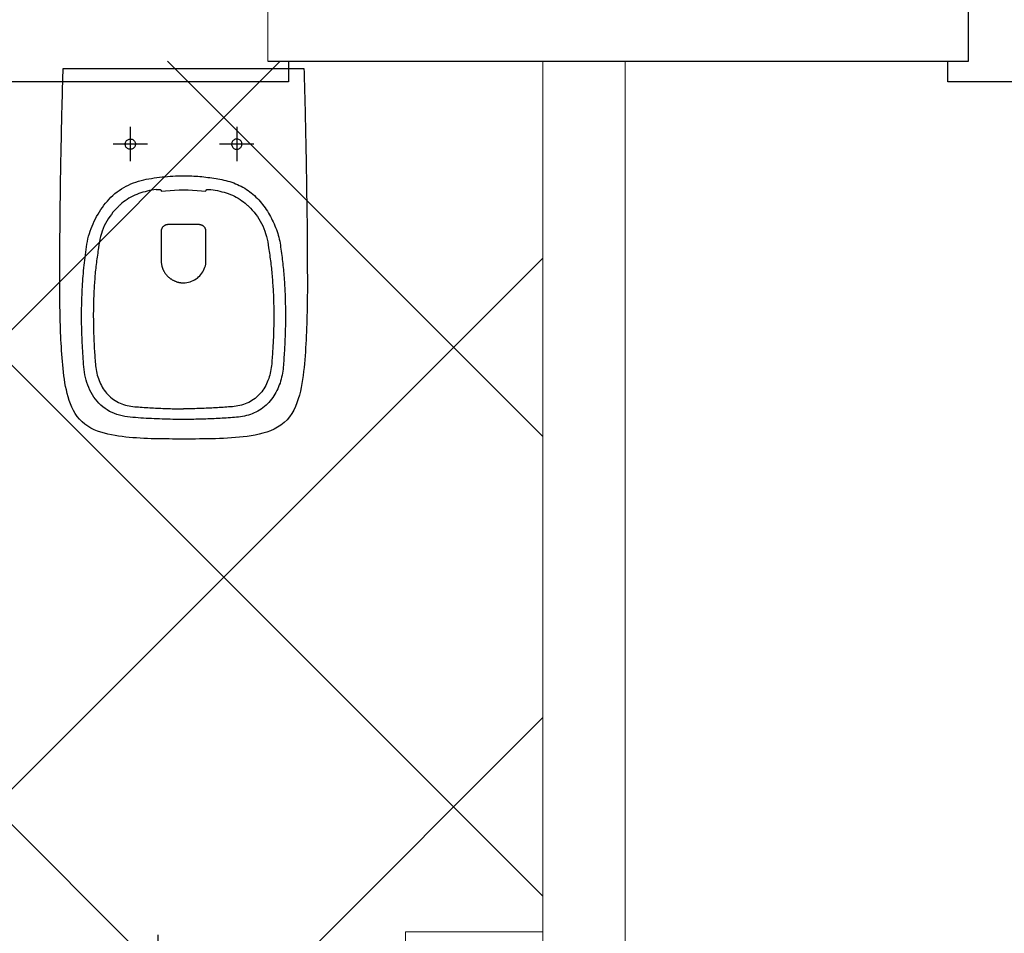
# Model space of a CAD drawing. Header units: millimetres. Extents: x -604189 to 881711, y -381903 to -7297.
# Tile 101 of 256: x -567938 to -566505, y -194427 to -193097. Entities that reach past the tile are written whole.
import ezdxf

# ---------------------------------------------------------------- set-up
doc = ezdxf.new("R2010")
doc.units = ezdxf.units.MM
doc.header["$LTSCALE"] = 100
doc.linetypes.add('ACAD_ISO04W100', pattern=[30.5, 24, -3, 0.5, -3])
doc.layers.get('Defpoints').update_dxf_attribs({"color": 30})
doc.layers.add('3', color=3, linetype='Continuous')
doc.layers.add('OPIS', color=7, linetype='Continuous')
for name, color, linetype, lineweight in [('drzwi', 72, 'Continuous', 20), ('Konstrukcja - Ściany zew_Nr_Pióra__1', 155, 'Continuous', 35), ('osie', 24, 'ACAD_ISO04W100', 5), ('strop osie', 80, 'ACAD_ISO04W100', 5)]:
    doc.layers.add(name, color=color, linetype=linetype, lineweight=lineweight)
doc.styles.get("Standard").update_dxf_attribs({"font": 'romans.shx', "width": 0.5})
doc.dimstyles.new('1 50', dxfattribs={"dimtxt": 150, "dimasz": 80, "dimexe": 1, "dimexo": 1, "dimgap": 20, "dimtad": 1, "dimdec": 0, "dimlfac": 0.1, "dimtxsty": 'Standard', "dimblk": 'ARCHTICK', "dimcen": 200, "dimclrd": 2, "dimadec": 1, "dimazin": 0, "dimtfac": 1, "dimtdec": 0, "dimtmove": 0, "dimatfit": 3, "dimldrblk": 'ARCHTICK', "dimfxl": 120, "dimfxlon": 1, "dimtfill": 1, "dimarcsym": 0})
pattern_1 = [(45, (-296350.26, 111503), (-334.51454, 334.51454), []), (135, (-296350.26, 111503), (-334.51454, -334.51454), [])]

# ---------------------------------------------------------------- blocks, each defined once
blk = doc.blocks.new('dd02')
at = {"linetype": 'ByBlock'}
blk.add_lwpolyline([(3, 0), (90, 0)], dxfattribs=at)
at = {"color": 8, "linetype": 'ByBlock', "lineweight": 0}
blk.add_arc((0, 0), 90, 270, 0, dxfattribs=at)
blk = doc.blocks.new('def01')
at = {"layer": 'Defpoints', "linetype": 'Continuous'}
blk.add_lwpolyline([(2.5, 0), (-2.5, 0)], dxfattribs=at)
blk = doc.blocks.new('def02')
at = {"layer": 'Defpoints', "rotation": 90}
blk.add_blockref('def01', (0, 0), dxfattribs=at)
at = {"layer": 'Defpoints'}
blk.add_blockref('def01', (0, 0), dxfattribs=at)
blk = doc.blocks.new('dalu01')
at = {"ltscale": 3}
blk.add_lwpolyline([(3, 0), (3, -10), (-3, -10), (-3, 0)], dxfattribs=at)
blk = doc.blocks.new('d_90alu')
blk.add_blockref('dalu01', (-3, 0))
at = {"linetype": 'ByBlock'}
blk.add_blockref('dd02', (0, -10), dxfattribs=at)
at = {"xscale": -1, "rotation": 180}
blk.add_blockref('dalu01', (-3, -110), dxfattribs=at)
at = {"layer": 'Defpoints'}
blk.add_blockref('def02', (-3, -55), dxfattribs=at)
blk = doc.blocks.new('_ArchTick')
at = {"layer": 'strop osie', "color": 0, "const_width": 0.15}
blk.add_lwpolyline([(-0.5, -0.5), (0.5, 0.5)], dxfattribs=at)
blk = doc.blocks.new('*D3204')
at = {"layer": 'Defpoints', "color": 0, "linetype": 'ByBlock', "lineweight": 5, "transparency": 16777216}
for p in [(-567176.8, -191415.8), (-569376.8, -193157.4), (-567176.8, -193157.4)]:
    blk.add_point(p, dxfattribs=at)
at = {"layer": 'OPIS', "color": 0, "linetype": 'Continuous', "lineweight": -2, "transparency": 16777216}
for p, q in [((-569376.8, -191475.8), (-569376.8, -191414.8)), ((-567176.8, -191475.8), (-567176.8, -191414.8))]:
    blk.add_line(p, q, dxfattribs=at)
at = {"layer": 'OPIS', "color": 2, "lineweight": -2, "transparency": 16777216}
blk.add_line((-569376.8, -191415.8), (-567176.8, -191415.8), dxfattribs=at)
at = {"layer": 'OPIS', "color": 2, "linetype": 'ByBlock', "lineweight": -2, "transparency": 16777216, "xscale": 80, "yscale": 80, "zscale": 80, "rotation": 180}
blk.add_blockref('_ArchTick', (-569376.8, -191415.8), dxfattribs=at)
at = {"layer": 'OPIS', "color": 2, "linetype": 'ByBlock', "lineweight": -2, "transparency": 16777216, "xscale": 80, "yscale": 80, "zscale": 80}
blk.add_blockref('_ArchTick', (-567176.8, -191415.8), dxfattribs=at)
at = {"layer": 'OPIS', "color": 0, "linetype": 'ByBlock', "lineweight": 9, "transparency": 16777216, "insert": (-568276.8, -191320.8), "char_height": 150, "attachment_point": 5, "bg_fill": 3, "box_fill_scale": 1.1, "bg_fill_color": 256, "bg_fill_true_color": 13158600, "bg_fill_transparency": 0}
blk.add_mtext('220', dxfattribs=at)
blk = doc.blocks.new('*D3205')
at = {"layer": 'Defpoints', "color": 0, "linetype": 'ByBlock', "lineweight": 5, "transparency": 16777216}
for p in [(-567056.8, -191415.8), (-567176.8, -193157.4), (-567056.8, -193157.4)]:
    blk.add_point(p, dxfattribs=at)
at = {"layer": 'OPIS', "color": 2, "lineweight": -2, "transparency": 16777216}
for p, q in [((-567116.8, -191415.8), (-567085, -191309.8)), ((-567085, -191309.8), (-566934.3, -191309.8)), ((-567176.8, -191415.8), (-567056.8, -191415.8))]:
    blk.add_line(p, q, dxfattribs=at)
at = {"layer": 'OPIS', "color": 0, "linetype": 'Continuous', "lineweight": -2, "transparency": 16777216}
for p, q in [((-567176.8, -191475.8), (-567176.8, -191414.8)), ((-567056.8, -191475.8), (-567056.8, -191414.8))]:
    blk.add_line(p, q, dxfattribs=at)
at = {"layer": 'OPIS', "color": 2, "linetype": 'ByBlock', "lineweight": -2, "transparency": 16777216, "xscale": 80, "yscale": 80, "zscale": 80, "rotation": 180}
blk.add_blockref('_ArchTick', (-567176.8, -191415.8), dxfattribs=at)
at = {"layer": 'OPIS', "color": 2, "linetype": 'ByBlock', "lineweight": -2, "transparency": 16777216, "xscale": 80, "yscale": 80, "zscale": 80}
blk.add_blockref('_ArchTick', (-567056.8, -191415.8), dxfattribs=at)
at = {"layer": 'OPIS', "color": 0, "linetype": 'ByBlock', "lineweight": 9, "transparency": 16777216, "insert": (-567009.7, -191214.8), "char_height": 150, "attachment_point": 5, "bg_fill": 3, "box_fill_scale": 1.1, "bg_fill_color": 256, "bg_fill_true_color": 13158600, "bg_fill_transparency": 0}
blk.add_mtext('12', dxfattribs=at)
blk = doc.blocks.new('*D3206')
at = {"layer": 'Defpoints', "color": 0, "linetype": 'ByBlock', "lineweight": 5, "transparency": 16777216}
for p in [(-563856.8, -191415.8), (-567056.8, -193157.4), (-563856.8, -193157.4)]:
    blk.add_point(p, dxfattribs=at)
at = {"layer": 'OPIS', "color": 0, "linetype": 'Continuous', "lineweight": -2, "transparency": 16777216}
for p, q in [((-567056.8, -191475.8), (-567056.8, -191414.8)), ((-563856.8, -191475.8), (-563856.8, -191414.8))]:
    blk.add_line(p, q, dxfattribs=at)
at = {"layer": 'OPIS', "color": 2, "lineweight": -2, "transparency": 16777216}
blk.add_line((-567056.8, -191415.8), (-563856.8, -191415.8), dxfattribs=at)
at = {"layer": 'OPIS', "color": 2, "linetype": 'ByBlock', "lineweight": -2, "transparency": 16777216, "xscale": 80, "yscale": 80, "zscale": 80, "rotation": 180}
blk.add_blockref('_ArchTick', (-567056.8, -191415.8), dxfattribs=at)
at = {"layer": 'OPIS', "color": 2, "linetype": 'ByBlock', "lineweight": -2, "transparency": 16777216, "xscale": 80, "yscale": 80, "zscale": 80}
blk.add_blockref('_ArchTick', (-563856.8, -191415.8), dxfattribs=at)
at = {"layer": 'OPIS', "color": 0, "linetype": 'ByBlock', "lineweight": 9, "transparency": 16777216, "insert": (-565456.8, -191320.8), "char_height": 150, "attachment_point": 5, "bg_fill": 3, "box_fill_scale": 1.1, "bg_fill_color": 256, "bg_fill_true_color": 13158600, "bg_fill_transparency": 0}
blk.add_mtext('320', dxfattribs=at)

msp = doc.modelspace()

# ---------------------------------------------------------------- hatches: boundary and pattern name
at = {"layer": 'OPIS', "linetype": 'ByBlock', "lineweight": 9}
h = msp.add_hatch(dxfattribs=at)
h.set_pattern_fill('ANSI37', color=0, scale=149)
h.set_pattern_definition(pattern_1)
edge = h.paths.add_edge_path()
edge.add_line((-551636.8, -193157.4), (-552906.8, -193157.4))
edge.add_line((-552906.8, -193157.4), (-552906.8, -193187.4))
edge.add_line((-552906.8, -193187.4), (-554281.5, -193187.4))
edge.add_line((-554281.5, -193187.4), (-554281.5, -193407.4))
edge.add_line((-554281.5, -193407.4), (-554641.5, -193407.4))
edge.add_line((-554641.5, -193407.4), (-554891.8, -193407.4))
edge.add_line((-554891.8, -193407.4), (-555251.8, -193407.4))
edge.add_line((-555251.8, -193407.4), (-555252.2, -193157.4))
edge.add_line((-555252.2, -193157.4), (-555156.8, -193407.4))
edge.add_line((-555156.8, -193407.4), (-555156.8, -196074.4))
edge.add_line((-555156.8, -196074.4), (-555036.8, -196074.4))
edge.add_line((-555036.8, -196074.4), (-555036.8, -196674.4))
edge.add_line((-555036.8, -196674.4), (-555036.8, -197274.4))
edge.add_line((-555036.8, -197274.4), (-555636.8, -197274.4))
edge.add_line((-555636.8, -197274.4), (-555636.8, -198296.5))
edge.add_line((-555636.8, -198296.5), (-555036.8, -198294.9))
edge.add_line((-555036.8, -198294.9), (-555036.8, -198287.4))
edge.add_line((-555036.8, -198287.4), (-554936.8, -198287.4))
edge.add_line((-554936.8, -198287.4), (-554936.8, -198294.6))
edge.add_line((-554936.8, -198294.6), (-554486.8, -198293.3))
edge.add_line((-554486.8, -198293.3), (-554486.8, -198292.4))
edge.add_line((-554486.8, -198292.4), (-554486.8, -197276.6))
edge.add_arc((-554486.8, -196933.6), 342.9, 180, 270, ccw=False)
edge.add_arc((-554486.8, -196933.6), 342.9, 0, 180, ccw=False)
edge.add_arc((-554486.8, -196933.6), 342.9, -90, 0, ccw=False)
edge.add_line((-554486.8, -197276.6), (-554486.8, -197508))
edge.add_arc((-554936.8, -198287.4), 900, 0, 60, ccw=False)
edge.add_line((-554036.8, -198287.4), (-553936.8, -198287.4))
edge.add_line((-553936.8, -198287.4), (-553936.8, -198291.8))
edge.add_line((-553936.8, -198291.8), (-551636.8, -198285.4))
edge.add_line((-551636.8, -198285.4), (-551636.8, -193157.4))
edge = h.paths.add_edge_path(flags=17)
edge.add_arc((-555292.8, -194555.6), 64, 0, 360)
edge = h.paths.add_edge_path(flags=17)
edge.add_arc((-555292.8, -194795.6), 64, 0, 360)
edge = h.paths.add_edge_path(flags=17)
edge.add_arc((-555532.8, -194555.6), 64, 0, 360)
edge = h.paths.add_edge_path(flags=17)
edge.add_arc((-555532.8, -194795.6), 64, 0, 360)
edge = h.paths.add_edge_path(flags=16)
edge.add_arc((-555445.6, -195632.9), 122.2, 0, 360)
edge = h.paths.add_edge_path(flags=17)
edge.add_arc((-555445, -195755.2), 131.8, -179.707, 0.293, ccw=False)
edge.add_line((-555576.8, -195755.8), (-555577.4, -195633.6))
edge.add_arc((-555445.6, -195632.9), 131.8, 0.293, 180.293, ccw=False)
edge.add_line((-555313.7, -195632.2), (-555313.1, -195754.5))
edge = h.paths.add_edge_path(flags=16)
edge.add_line((-555354.6, -195832.7), (-555410.5, -195781.1))
edge.add_arc((-555444.2, -195895.3), 119, 73.5483, 77.2527)
edge.add_line((-555418, -195779.2), (-555400.5, -195791.1))
edge.add_arc((-555397.9, -195789.1), 3.2, 66.437, 217.7638, ccw=False)
edge.add_arc((-555444.2, -195895.3), 119, 62.8362, 66.437, ccw=False)
edge.add_line((-555389.9, -195789.4), (-555332.2, -195793.3))
edge.add_arc((-555445, -195755.2), 119, 319.3761, 341.3001, ccw=False)
edge = h.paths.add_edge_path(flags=0)
edge.add_arc((-555445.2, -195715.3), 16, 0, 360)
edge = h.paths.add_edge_path(flags=16)
edge.add_line((-555494.8, -195789.6), (-555556.5, -195794.4))
edge.add_arc((-555553.5, -195795.6), 3.2, 158.7889, 200.417)
edge.add_arc((-555445, -195755.2), 119, 200.417, 219.8364)
edge.add_arc((-555533.9, -195829.4), 3.2, 219.8364, 346.9927)
edge.add_line((-555530.8, -195830.1), (-555488.5, -195790.3))
edge.add_arc((-555491.6, -195789.6), 3.2, 346.9927, 539.5529)
edge = h.paths.add_edge_path(flags=16)
edge.add_arc((-555445, -195755.2), 119, 258.764, 281.822, ccw=False)
edge.add_line((-555468.1, -195871.9), (-555480.2, -195865.1))
edge.add_arc((-555483.3, -195864.5), 3.2, 250.669, 348.8814, ccw=False)
edge.add_arc((-555445, -195755.2), 119, 229.6431, 250.669, ccw=False)
edge.add_line((-555522, -195845.9), (-555468.7, -195779.6))
edge.add_arc((-555459.2, -195767.6), 15.4, -52.9828, 231.7166, ccw=False)
edge.add_arc((-555446.7, -195779.5), 3.2, 91.2428, 186.0743, ccw=False)
edge.add_arc((-555444.2, -195895.3), 119, 88.1124, 91.2428, ccw=False)
edge.add_line((-555440.3, -195776.3), (-555420.6, -195871.7))
h.paths.add_polyline_path([(-554267.2, -198154), (-554267.2, -197814.3), (-554714.9, -197814.3), (-554714.9, -198154)], flags=17)
h.paths.add_polyline_path([(-553792.6, -195548.1), (-553277.5, -195548.1), (-553277.5, -195448.8), (-553792.6, -195448.8)], flags=16)
h.paths.add_polyline_path([(-553792.6, -195438.1), (-553058.9, -195438.1), (-553058.9, -195338.8), (-553792.6, -195338.8)], flags=16)
h.paths.add_polyline_path([(-554194.6, -195555.6), (-553808.2, -195555.6), (-553808.2, -195440.2), (-554194.6, -195440.2)], flags=16)
h.paths.add_polyline_path([(-554154, -195443.9), (-553947.3, -195443.9), (-553947.3, -195345.8), (-554154, -195345.8)], flags=16)
h.paths.add_polyline_path([(-554256.5, -198154), (-554256.5, -197814.3), (-554704.3, -197814.3), (-554704.3, -198154)], flags=17)
h.paths.add_polyline_path([(-569496.8, -196631.6), (-571696.8, -196631.6), (-571696.8, -198287.4), (-569496.8, -198287.4)])
h.paths.add_polyline_path([(-567176.8, -196631.6), (-569376.8, -196631.6), (-569376.8, -198287.4), (-567176.8, -198287.4)])
h.paths.add_polyline_path([(-569376.8, -196535.6), (-567176.8, -196535.6), (-567176.8, -193157.4), (-569376.8, -193157.4)])
edge = h.paths.add_edge_path()
edge.add_arc((-571534.5, -195440.2), 50, 180, 270.0022)
edge.add_line((-571534.5, -195490.2), (-571329.5, -195490.2))
edge.add_arc((-571329.5, -195440.2), 50, 270.0009, 360)
edge.add_line((-571279.5, -195440.2), (-571279.5, -194996.2))
edge.add_arc((-571329.5, -194996.2), 50, 0, 90.0004)
edge.add_line((-571329.5, -194946.2), (-571534.5, -194946.2))
edge.add_arc((-571534.5, -194996.2), 50, 90.0009, 180)
edge.add_line((-571584.5, -194996.2), (-571584.5, -195440.2))
h.paths.add_polyline_path([(-571696.8, -196535.6), (-569496.8, -196535.6), (-569496.8, -193157.4), (-571696.8, -193157.4)])
edge = h.paths.add_edge_path()
edge.add_arc((-571945.7, -193388.7), 50, 0, 90.0004)
edge.add_line((-571945.7, -193338.7), (-572150.7, -193338.7))
edge.add_arc((-572150.7, -193388.7), 50, 90.0009, 180)
edge.add_line((-572200.7, -193388.7), (-572200.7, -193832.7))
edge.add_arc((-572150.7, -193832.7), 50, 180, 270.0022)
edge.add_line((-572150.7, -193882.7), (-571945.7, -193882.7))
edge.add_arc((-571945.7, -193832.7), 50, 270.0009, 360)
edge.add_line((-571895.7, -193832.7), (-571895.7, -193388.7))
h.paths.add_polyline_path([(-571816.8, -198287.4), (-571816.8, -193157.4), (-573216.8, -193157.4), (-573216.8, -198287.4)])

# ---------------------------------------------------------------- linework, layer by layer
at = {"color": 0, "linetype": 'ByBlock', "lineweight": 15}
for p, q in [((-567176.8, -193157.4), (-567176.8, -198287.4)), ((-567176.8, -193157.4), (-567176.8, -198287.4)), ((-567056.8, -193157.4), (-567056.8, -198287.4)), ((-567056.8, -193157.4), (-567056.8, -198287.4))]:
    msp.add_line(p, q, dxfattribs=at)
at = {"color": 0}
for points in [[(-567524.5, -193168.1), (-567524.3, -193173.9), (-567524.2, -193179.7), (-567524, -193185.5), (-567523.8, -193191.3), (-567523.7, -193197.1), (-567523.5, -193202.9), (-567523.3, -193208.7), (-567523.2, -193214.5), (-567523, -193220.3), (-567522.9, -193226.1), (-567522.8, -193232), (-567522.6, -193237.8), (-567522.5, -193243.6), (-567522.3, -193249.4), (-567522.2, -193255.2), (-567522.1, -193261), (-567522, -193266.8), (-567521.8, -193272.6), (-567521.7, -193278.4), (-567521.6, -193284.2), (-567521.5, -193290), (-567521.4, -193295.8), (-567521.3, -193301.6), (-567521.2, -193307.4), (-567521.1, -193313.2), (-567521, -193319.1), (-567520.9, -193324.9), (-567520.8, -193330.7), (-567520.7, -193336.5), (-567520.6, -193342.3), (-567520.5, -193348.1), (-567520.5, -193353.9), (-567520.4, -193359.7), (-567520.3, -193365.5), (-567520.2, -193371.3), (-567520.2, -193377.1), (-567520.1, -193382.9), (-567520, -193388.7), (-567520, -193394.6), (-567519.9, -193400.4), (-567519.9, -193406.2), (-567519.8, -193412), (-567519.8, -193417.8), (-567519.8, -193423.6), (-567519.7, -193429.4), (-567519.7, -193435.2), (-567519.7, -193441), (-567519.6, -193446.8), (-567519.6, -193452.6), (-567519.6, -193458.4), (-567519.6, -193464.2), (-567519.5, -193470.1), (-567519.5, -193475.9), (-567519.5, -193481.7), (-567519.5, -193487.5), (-567519.5, -193493.3), (-567519.6, -193499.1), (-567519.6, -193504.9), (-567519.7, -193510.7), (-567519.8, -193516.5), (-567519.9, -193522.3), (-567520.1, -193528.1), (-567520.2, -193533.9), (-567520.4, -193539.7), (-567520.6, -193545.5), (-567520.8, -193551.3), (-567521.1, -193557.1), (-567521.3, -193563), (-567521.6, -193568.8), (-567522, -193574.5), (-567522.3, -193580.3), (-567522.8, -193586.1), (-567523.2, -193591.9), (-567523.7, -193597.7), (-567524.2, -193603.5), (-567524.9, -193609.3), (-567525.6, -193615), (-567526.4, -193620.8), (-567527.3, -193626.5), (-567528.4, -193632.2), (-567529.6, -193637.9), (-567531, -193643.5), (-567532.7, -193649.1), (-567534.6, -193654.6), (-567536.7, -193660), (-567539.2, -193665.2), (-567542.1, -193670.3), (-567545.4, -193675.1), (-567549.1, -193679.5), (-567553.3, -193683.5), (-567557.9, -193687.1), (-567562.8, -193690.3), (-567567.9, -193693), (-567573.2, -193695.3), (-567578.7, -193697.3), (-567584.2, -193699), (-567589.8, -193700.5), (-567595.5, -193701.7), (-567601.2, -193702.7), (-567607, -193703.5), (-567612.8, -193704.2), (-567618.5, -193704.8), (-567624.3, -193705.3), (-567630.1, -193705.8), (-567635.9, -193706.1), (-567641.7, -193706.4), (-567647.5, -193706.7), (-567653.3, -193706.9), (-567659.1, -193707.1), (-567664.9, -193707.2), (-567670.7, -193707.3), (-567676.5, -193707.3), (-567682.3, -193707.4), (-567688.2, -193707.4), (-567694, -193707.4), (-567699.8, -193707.4), (-567705, -193707.4), (-567710.3, -193707.4), (-567715.6, -193707.4), (-567720.8, -193707.3), (-567726.1, -193707.3), (-567731.3, -193707.2), (-567736.6, -193707.2), (-567741.9, -193707), (-567747.1, -193706.9), (-567752.4, -193706.7), (-567757.7, -193706.5), (-567762.9, -193706.2), (-567768.2, -193705.8), (-567773.4, -193705.5), (-567778.7, -193705), (-567783.9, -193704.5), (-567789.1, -193703.9), (-567794.3, -193703.2), (-567799.5, -193702.5), (-567804.7, -193701.5), (-567809.9, -193700.4), (-567815, -193699.1), (-567820, -193697.6), (-567825, -193695.9), (-567829.8, -193693.8), (-567834.6, -193691.5), (-567839.1, -193688.8), (-567843.4, -193685.8), (-567847.4, -193682.4), (-567851.1, -193678.7), (-567854.5, -193674.6), (-567857.4, -193670.3), (-567860, -193665.7), (-567862.3, -193661), (-567864.4, -193656.1), (-567866.2, -193651.2), (-567867.7, -193646.2), (-567869.1, -193641.1), (-567870.4, -193636), (-567871.4, -193630.8), (-567872.4, -193625.6), (-567873.2, -193620.4), (-567873.9, -193615.2), (-567874.6, -193610), (-567875.2, -193604.8), (-567875.7, -193599.5), (-567876.1, -193594.3), (-567876.6, -193589), (-567877, -193583.8), (-567877.3, -193578.5), (-567877.6, -193573.3), (-567877.9, -193568), (-567878.2, -193562.8), (-567878.4, -193557.5), (-567878.7, -193552.3), (-567878.9, -193547), (-567879.1, -193541.7), (-567879.2, -193536.5), (-567879.4, -193531.2), (-567879.5, -193525.9), (-567879.6, -193520.7), (-567879.7, -193515.4), (-567879.8, -193510.2), (-567879.9, -193504.9), (-567879.9, -193499.6), (-567880, -193494.4), (-567880, -193489.1), (-567880, -193483.8), (-567880, -193478.6), (-567880, -193473.3), (-567880, -193468.1), (-567880, -193462.8), (-567880, -193457.5), (-567879.9, -193452.3), (-567879.9, -193447), (-567879.9, -193441.7), (-567879.9, -193436.5), (-567879.8, -193431.2), (-567879.8, -193425.9), (-567879.8, -193420.7), (-567879.7, -193415.4), (-567879.7, -193410.2), (-567879.6, -193404.9), (-567879.6, -193399.6), (-567879.5, -193394.4), (-567879.5, -193389.1), (-567879.4, -193383.8), (-567879.4, -193378.6), (-567879.3, -193373.3), (-567879.3, -193368.1), (-567879.2, -193362.8), (-567879.1, -193357.5), (-567879.1, -193352.3), (-567879, -193347), (-567878.9, -193341.7), (-567878.8, -193336.5), (-567878.8, -193331.2), (-567878.7, -193325.9), (-567878.6, -193320.7), (-567878.5, -193315.4), (-567878.4, -193310.2), (-567878.3, -193304.9), (-567878.2, -193299.6), (-567878.1, -193294.4), (-567878, -193289.1), (-567877.9, -193283.8), (-567877.8, -193278.6), (-567877.7, -193273.3), (-567877.6, -193268.1), (-567877.5, -193262.8), (-567877.4, -193257.5), (-567877.3, -193252.3), (-567877.1, -193247), (-567877, -193241.8), (-567876.9, -193236.5), (-567876.8, -193231.2), (-567876.6, -193226), (-567876.5, -193220.7), (-567876.4, -193215.4), (-567876.2, -193210.2), (-567876.1, -193204.9), (-567875.9, -193199.7), (-567875.8, -193194.4), (-567875.7, -193189.1), (-567875.5, -193183.9), (-567875.3, -193178.6), (-567875.2, -193173.4), (-567875, -193168.1)], [(-567875, -193168.1), (-567872, -193168.1), (-567699.8, -193168.1)], [(-567699.8, -193168.1), (-567527.5, -193168.1), (-567524.5, -193168.1)], [(-567739.5, -193344.1), (-567742.8, -193344.6), (-567746, -193345.1), (-567749.3, -193345.8), (-567752.5, -193346.5), (-567755.7, -193347.3), (-567758.8, -193348.1), (-567761.9, -193349.1), (-567765, -193350.1), (-567768, -193351.3), (-567770.9, -193352.5), (-567773.8, -193353.9), (-567776.6, -193355.4), (-567779.4, -193356.9), (-567782, -193358.6), (-567784.6, -193360.4), (-567787.1, -193362.3), (-567789.4, -193364.2)], [(-567739.5, -193344.1), (-567738.5, -193344), (-567737.5, -193343.9), (-567736.6, -193343.9), (-567735.7, -193343.9), (-567735, -193344), (-567734.3, -193344.1), (-567733.7, -193344.2), (-567733.2, -193344.4), (-567732.9, -193344.6), (-567732.6, -193344.9), (-567732.5, -193345.2), (-567732.5, -193345.3), (-567732.5, -193345.4), (-567732.5, -193345.6), (-567732.5, -193345.7), (-567732.5, -193345.8), (-567732.5, -193346), (-567732.5, -193346.1), (-567732.5, -193346.3), (-567732.4, -193346.4), (-567732.4, -193346.5), (-567732.4, -193346.7), (-567725.9, -193346), (-567719.4, -193345.4), (-567712.9, -193344.9), (-567706.3, -193344.7), (-567699.8, -193344.6), (-567693.2, -193344.7), (-567686.7, -193344.9), (-567680.1, -193345.4), (-567673.6, -193346), (-567667.1, -193346.7), (-567667.1, -193346.5), (-567667.1, -193346.4), (-567667.1, -193346.3), (-567667.1, -193346.1), (-567667.1, -193346), (-567667, -193345.8), (-567667, -193345.7), (-567667, -193345.6), (-567667, -193345.4), (-567667, -193345.3), (-567667, -193345.2), (-567666.9, -193344.9), (-567666.7, -193344.6), (-567666.3, -193344.4), (-567665.9, -193344.2), (-567665.3, -193344.1), (-567664.6, -193344), (-567663.8, -193343.9), (-567662.9, -193343.9), (-567662, -193343.9), (-567661, -193344), (-567660, -193344.1), (-567656.8, -193344.6), (-567653.5, -193345.1), (-567650.3, -193345.8), (-567647, -193346.5), (-567643.9, -193347.3), (-567640.7, -193348.1), (-567637.6, -193349.1), (-567634.6, -193350.1), (-567631.6, -193351.3), (-567628.6, -193352.5), (-567625.7, -193353.9), (-567622.9, -193355.4), (-567620.2, -193356.9), (-567617.5, -193358.6), (-567615, -193360.4), (-567612.5, -193362.3), (-567610.1, -193364.2)], [(-567789.4, -193364.2), (-567790.4, -193365.1), (-567791.4, -193365.9), (-567792.3, -193366.7), (-567793.3, -193367.6), (-567794.2, -193368.4), (-567797.1, -193371.3), (-567799.9, -193374.2), (-567802.5, -193377.2), (-567804.9, -193380.3), (-567807.3, -193383.5), (-567809.4, -193386.8), (-567811.5, -193390.2), (-567813.3, -193393.7), (-567815.1, -193397.2), (-567816.6, -193400.9), (-567818.1, -193404.6), (-567819.3, -193408.4), (-567820.5, -193412.3), (-567821.5, -193416.3), (-567822.3, -193420.4), (-567823, -193424.6), (-567823.5, -193428.9), (-567824, -193431.6), (-567824.4, -193434.3), (-567824.8, -193437), (-567825.2, -193439.7), (-567825.6, -193442.5), (-567826, -193445.2), (-567826.3, -193447.9), (-567826.7, -193450.6), (-567827, -193453.3), (-567827.3, -193456.1), (-567827.6, -193458.8), (-567827.9, -193461.5), (-567828.2, -193464.2), (-567828.4, -193467), (-567828.7, -193469.7), (-567828.9, -193472.4), (-567829.1, -193475.2), (-567829.4, -193477.9), (-567829.6, -193480.6), (-567829.7, -193483.3), (-567829.9, -193486.1), (-567830.1, -193488.8), (-567830.2, -193491.5), (-567830.4, -193494.3), (-567830.5, -193497), (-567830.6, -193499.7), (-567830.7, -193502.5), (-567830.8, -193505.2), (-567830.9, -193507.9), (-567831, -193510.7), (-567831, -193513.4), (-567831.1, -193516.2), (-567831.1, -193518.9), (-567831.1, -193521.6), (-567831.2, -193524.4), (-567831.2, -193527.1), (-567831.2, -193529.8), (-567831.1, -193532.6), (-567831.1, -193535.3), (-567831.1, -193538), (-567831, -193540.8), (-567831, -193543.5), (-567830.9, -193546.2), (-567830.9, -193548.9), (-567830.8, -193551.7), (-567830.7, -193554.4), (-567830.6, -193557.1), (-567830.5, -193559.9), (-567830.4, -193562.6), (-567830.2, -193565.3), (-567830.1, -193568.1), (-567830, -193570.8), (-567829.8, -193573.5), (-567829.7, -193576.2), (-567829.5, -193579), (-567829.3, -193581.7), (-567829.1, -193584.4), (-567829, -193587.1), (-567828.8, -193589.9), (-567828.6, -193592.6), (-567828.3, -193595.3), (-567828.1, -193598), (-567827.8, -193600.8), (-567827.5, -193603.5), (-567827.1, -193606.2), (-567826.6, -193608.9), (-567826, -193611.5), (-567825.3, -193614.2), (-567824.6, -193616.8), (-567823.7, -193619.4), (-567822.8, -193622), (-567821.7, -193624.5), (-567820.6, -193627), (-567819.4, -193629.4), (-567818.1, -193631.8), (-567816.7, -193634.2), (-567815.1, -193636.4), (-567813.5, -193638.6), (-567811.8, -193640.8), (-567809.9, -193642.8), (-567808, -193644.7), (-567806, -193646.6), (-567803.9, -193648.3), (-567801.7, -193649.9), (-567799.4, -193651.4), (-567797, -193652.8), (-567794.6, -193654.1), (-567792.1, -193655.2), (-567789.6, -193656.2), (-567787, -193657.1), (-567784.4, -193657.9), (-567781.7, -193658.6), (-567779, -193659.1), (-567776.3, -193659.6), (-567773.6, -193660), (-567770.9, -193660.3), (-567768.2, -193660.5), (-567765.4, -193660.7), (-567762.7, -193661), (-567760, -193661.2), (-567757.2, -193661.4), (-567754.5, -193661.5), (-567751.8, -193661.7), (-567749, -193661.9), (-567746.3, -193662.1), (-567743.6, -193662.2), (-567740.8, -193662.4), (-567738.1, -193662.5), (-567735.4, -193662.6), (-567732.6, -193662.7), (-567729.9, -193662.9), (-567727.1, -193663), (-567724.4, -193663), (-567721.7, -193663.1), (-567718.9, -193663.2), (-567716.2, -193663.3), (-567713.5, -193663.3), (-567710.7, -193663.4), (-567708, -193663.4), (-567705.2, -193663.4), (-567702.5, -193663.5), (-567699.8, -193663.5)], [(-567610.1, -193364.2), (-567609.1, -193365.1), (-567608.2, -193365.9), (-567607.2, -193366.7), (-567606.3, -193367.6), (-567605.3, -193368.4), (-567602.4, -193371.3), (-567599.7, -193374.2), (-567597, -193377.2), (-567594.6, -193380.3), (-567592.3, -193383.5), (-567590.1, -193386.8), (-567588.1, -193390.2), (-567586.2, -193393.7), (-567584.5, -193397.2), (-567582.9, -193400.9), (-567581.5, -193404.6), (-567580.2, -193408.4), (-567579.1, -193412.3), (-567578.1, -193416.3), (-567577.2, -193420.4), (-567576.5, -193424.6), (-567576, -193428.9), (-567575.5, -193431.6), (-567575.1, -193434.3), (-567574.7, -193437), (-567574.3, -193439.7), (-567573.9, -193442.5), (-567573.6, -193445.2), (-567573.2, -193447.9), (-567572.9, -193450.6), (-567572.5, -193453.3), (-567572.2, -193456.1), (-567571.9, -193458.8), (-567571.6, -193461.5), (-567571.4, -193464.2), (-567571.1, -193467), (-567570.8, -193469.7), (-567570.6, -193472.4), (-567570.4, -193475.2), (-567570.2, -193477.9), (-567570, -193480.6), (-567569.8, -193483.3), (-567569.6, -193486.1), (-567569.5, -193488.8), (-567569.3, -193491.5), (-567569.2, -193494.3), (-567569, -193497), (-567568.9, -193499.7), (-567568.8, -193502.5), (-567568.7, -193505.2), (-567568.6, -193507.9), (-567568.6, -193510.7), (-567568.5, -193513.4), (-567568.5, -193516.2), (-567568.4, -193518.9), (-567568.4, -193521.6), (-567568.4, -193524.4), (-567568.4, -193527.1), (-567568.4, -193529.8), (-567568.4, -193532.6), (-567568.4, -193535.3), (-567568.4, -193538), (-567568.5, -193540.8), (-567568.5, -193543.5), (-567568.6, -193546.2), (-567568.7, -193548.9), (-567568.7, -193551.7), (-567568.8, -193554.4), (-567568.9, -193557.1), (-567569, -193559.9), (-567569.2, -193562.6), (-567569.3, -193565.3), (-567569.4, -193568.1), (-567569.6, -193570.8), (-567569.7, -193573.5), (-567569.9, -193576.2), (-567570, -193579), (-567570.2, -193581.7), (-567570.4, -193584.4), (-567570.6, -193587.1), (-567570.8, -193589.9), (-567571, -193592.6), (-567571.2, -193595.3), (-567571.4, -193598), (-567571.7, -193600.8), (-567572, -193603.5), (-567572.5, -193606.2), (-567573, -193608.9), (-567573.5, -193611.5), (-567574.2, -193614.2), (-567575, -193616.8), (-567575.8, -193619.4), (-567576.8, -193622), (-567577.8, -193624.5), (-567578.9, -193627), (-567580.1, -193629.4), (-567581.5, -193631.8), (-567582.9, -193634.2), (-567584.4, -193636.4), (-567586, -193638.6), (-567587.8, -193640.8), (-567589.6, -193642.8), (-567591.5, -193644.7), (-567593.5, -193646.6), (-567595.6, -193648.3), (-567597.8, -193649.9), (-567600.1, -193651.4), (-567602.5, -193652.8), (-567604.9, -193654.1), (-567607.4, -193655.2), (-567610, -193656.2), (-567612.5, -193657.1), (-567615.2, -193657.9), (-567617.8, -193658.6), (-567620.5, -193659.1), (-567623.2, -193659.6), (-567625.9, -193660), (-567628.6, -193660.3), (-567631.4, -193660.5), (-567634.1, -193660.7), (-567636.8, -193661), (-567639.6, -193661.2), (-567642.3, -193661.4), (-567645, -193661.5), (-567647.8, -193661.7), (-567650.5, -193661.9), (-567653.2, -193662.1), (-567656, -193662.2), (-567658.7, -193662.4), (-567661.4, -193662.5), (-567664.2, -193662.6), (-567666.9, -193662.7), (-567669.6, -193662.9), (-567672.4, -193663), (-567675.1, -193663), (-567677.9, -193663.1), (-567680.6, -193663.2), (-567683.3, -193663.3), (-567686.1, -193663.3), (-567688.8, -193663.4), (-567691.6, -193663.4), (-567694.3, -193663.4), (-567697, -193663.5), (-567699.8, -193663.5)], [(-567677.1, -193395.3), (-567716.6, -193395.3), (-567718.5, -193395.3), (-567719.2, -193395.3), (-567719.8, -193395.3), (-567720.5, -193395.3), (-567721.1, -193395.3), (-567721.8, -193395.3), (-567722.4, -193395.3), (-567723, -193395.3), (-567723.6, -193395.4), (-567724.2, -193395.5), (-567724.8, -193395.6), (-567725.4, -193395.7), (-567726, -193395.9), (-567726.5, -193396.2), (-567727.1, -193396.4), (-567727.6, -193396.7), (-567728.1, -193397.1), (-567728.6, -193397.4), (-567729.1, -193397.8), (-567729.5, -193398.2), (-567729.9, -193398.7), (-567730.3, -193399.1), (-567730.7, -193399.6), (-567731, -193400.1), (-567731.3, -193400.7), (-567731.6, -193401.2), (-567731.8, -193401.8), (-567732, -193402.3), (-567732.2, -193402.9), (-567732.3, -193403.5), (-567732.4, -193404.1), (-567732.4, -193404.7), (-567732.4, -193405.3)], [(-567699.8, -193480), (-567697.4, -193479.9), (-567695, -193479.6), (-567692.6, -193479.2), (-567690.3, -193478.6), (-567688, -193477.8), (-567685.8, -193476.8), (-567683.6, -193475.7), (-567681.6, -193474.4), (-567679.6, -193473), (-567677.8, -193471.5), (-567676, -193469.8), (-567674.5, -193468), (-567673, -193466), (-567671.7, -193464), (-567670.5, -193461.9), (-567669.5, -193459.7), (-567668.7, -193457.4), (-567668, -193455.1), (-567667.5, -193452.7), (-567667.2, -193450.4), (-567667.2, -193449.8), (-567667.1, -193449.2), (-567667.1, -193448.6), (-567667.1, -193448), (-567667.1, -193447.4), (-567667.1, -193446.8), (-567667.1, -193446.3), (-567667.1, -193445.7), (-567667.1, -193445.1), (-567667.1, -193444.5), (-567667.1, -193443.9), (-567667.1, -193443.3), (-567667.1, -193442.8), (-567667.1, -193441.6), (-567667.1, -193405.9), (-567667.1, -193405.3), (-567667.1, -193404.7), (-567667.2, -193404.1), (-567667.3, -193403.5), (-567667.4, -193402.9), (-567667.5, -193402.4), (-567667.7, -193401.8), (-567668, -193401.2), (-567668.2, -193400.7), (-567668.5, -193400.1), (-567668.9, -193399.6), (-567669.2, -193399.1), (-567669.6, -193398.7), (-567670, -193398.2), (-567670.5, -193397.8), (-567670.9, -193397.4), (-567671.4, -193397.1), (-567671.9, -193396.7), (-567672.5, -193396.5), (-567673, -193396.2), (-567673.6, -193396), (-567674.1, -193395.8), (-567674.7, -193395.6), (-567675.3, -193395.5), (-567675.9, -193395.4), (-567676.5, -193395.3), (-567677.1, -193395.3)], [(-567732.4, -193405.3), (-567732.4, -193442.6), (-567732.4, -193444.1), (-567732.4, -193445.7), (-567732.4, -193447.3), (-567732.4, -193448.8), (-567732.3, -193450.4)], [(-567732.3, -193450.4), (-567732.2, -193451.1), (-567732.1, -193451.8), (-567732, -193452.6), (-567731.9, -193453.3), (-567731.7, -193454), (-567731.6, -193454.7), (-567731.4, -193455.5), (-567731.2, -193456.2), (-567731, -193456.9), (-567730.8, -193457.6), (-567730.5, -193458.3), (-567730.3, -193459), (-567730, -193459.7), (-567729.7, -193460.4), (-567729.4, -193461.1), (-567729.1, -193461.7), (-567728.8, -193462.4), (-567728.4, -193463), (-567728, -193463.7), (-567727.7, -193464.3), (-567727.3, -193465), (-567726.9, -193465.6), (-567726.4, -193466.2), (-567726, -193466.8), (-567725.5, -193467.4), (-567725.1, -193468), (-567724.6, -193468.5), (-567724.1, -193469.1), (-567723.6, -193469.6), (-567723.1, -193470.2), (-567722.6, -193470.7), (-567722, -193471.2), (-567721.5, -193471.7), (-567720.9, -193472.2), (-567720.4, -193472.7), (-567719.8, -193473.1), (-567719.2, -193473.6), (-567718.6, -193474), (-567718, -193474.4), (-567717.3, -193474.8), (-567716.7, -193475.2), (-567716.1, -193475.6), (-567715.4, -193476), (-567714.8, -193476.3), (-567714.1, -193476.7), (-567713.4, -193477), (-567712.8, -193477.3), (-567712.1, -193477.6), (-567711.4, -193477.8), (-567710.7, -193478.1), (-567710, -193478.3), (-567709.3, -193478.6), (-567708.6, -193478.8), (-567707.9, -193479), (-567707.1, -193479.1), (-567706.4, -193479.3), (-567705.7, -193479.4), (-567704.9, -193479.6), (-567704.2, -193479.7), (-567703.5, -193479.8), (-567702.7, -193479.8), (-567702, -193479.9), (-567701.3, -193479.9), (-567700.5, -193480), (-567699.8, -193480)]]:
    msp.add_lwpolyline(points, dxfattribs=at)
msp.add_lwpolyline([(-567699.8, -193678.9), (-567703.7, -193678.9), (-567707.6, -193678.9), (-567711.5, -193678.8), (-567715.4, -193678.8), (-567719.3, -193678.7), (-567723.2, -193678.6), (-567727, -193678.5), (-567730.9, -193678.4), (-567734.8, -193678.2), (-567738.7, -193678.1), (-567742.6, -193677.9), (-567746.5, -193677.7), (-567750.4, -193677.5), (-567754.3, -193677.3), (-567758.2, -193677.1), (-567762.1, -193676.8), (-567766, -193676.5), (-567769.9, -193676.3), (-567773.7, -193675.9), (-567777.6, -193675.6), (-567781.5, -193675.1), (-567785.3, -193674.5), (-567789.2, -193673.8), (-567793, -193672.8), (-567796.7, -193671.7), (-567800.3, -193670.4), (-567803.9, -193668.8), (-567807.4, -193667.1), (-567810.8, -193665.1), (-567814, -193663), (-567817.1, -193660.6), (-567820.1, -193658.1), (-567822.9, -193655.3), (-567825.5, -193652.5), (-567828, -193649.4), (-567830.2, -193646.3), (-567832.4, -193643), (-567834.3, -193639.6), (-567836.1, -193636.2), (-567837.7, -193632.6), (-567839.1, -193629), (-567840.4, -193625.3), (-567841.5, -193621.6), (-567842.5, -193617.8), (-567843.3, -193614), (-567844, -193610.2), (-567844.6, -193606.3), (-567845, -193602.4), (-567845.3, -193598.5), (-567845.6, -193594.7), (-567845.9, -193590.8), (-567846.1, -193586.9), (-567846.4, -193583), (-567846.6, -193579.1), (-567846.8, -193575.2), (-567847, -193571.3), (-567847.2, -193567.4), (-567847.4, -193563.5), (-567847.5, -193559.6), (-567847.7, -193555.7), (-567847.8, -193551.8), (-567847.9, -193547.9), (-567848, -193544.1), (-567848.1, -193540.2), (-567848.1, -193536.3), (-567848.1, -193532.4), (-567848.2, -193528.5), (-567848.2, -193524.6), (-567848.1, -193520.7), (-567848.1, -193516.8), (-567848, -193512.9), (-567847.9, -193509), (-567847.8, -193505.1), (-567847.7, -193501.2), (-567847.6, -193497.3), (-567847.4, -193493.4), (-567847.2, -193489.5), (-567847, -193485.6), (-567846.8, -193481.7), (-567846.5, -193477.8), (-567846.2, -193473.9), (-567845.9, -193470.1), (-567845.6, -193466.2), (-567845.3, -193462.3), (-567844.9, -193458.4), (-567844.5, -193454.5), (-567844.1, -193450.7), (-567843.6, -193446.8), (-567843.2, -193442.9), (-567842.7, -193439.1), (-567842.1, -193435.2), (-567841.6, -193431.3), (-567841, -193427.5), (-567840.4, -193423.6), (-567839.8, -193419.8), (-567839, -193416), (-567838, -193412.2), (-567836.9, -193408.4), (-567835.7, -193404.7), (-567834.4, -193401.1), (-567833, -193397.4), (-567831.5, -193393.9), (-567829.8, -193390.3), (-567828.1, -193386.8), (-567826.3, -193383.4), (-567824.3, -193380), (-567822.3, -193376.7), (-567820.2, -193373.4), (-567818, -193370.2), (-567815.7, -193367), (-567813.3, -193364), (-567810.7, -193361), (-567808.1, -193358.1), (-567805.4, -193355.3), (-567802.6, -193352.7), (-567799.6, -193350.1), (-567796.6, -193347.7), (-567793.4, -193345.4), (-567790.2, -193343.2), (-567786.8, -193341.2), (-567783.4, -193339.3), (-567779.9, -193337.6), (-567776.4, -193336.1), (-567772.7, -193334.6), (-567769.1, -193333.3), (-567765.3, -193332.2), (-567761.6, -193331.1), (-567757.8, -193330.2), (-567754, -193329.3), (-567750.2, -193328.6), (-567746.3, -193327.9), (-567742.5, -193327.3), (-567738.6, -193326.8), (-567734.8, -193326.3), (-567730.9, -193325.9), (-567727, -193325.5), (-567723.1, -193325.1), (-567719.2, -193324.8), (-567715.3, -193324.5), (-567711.5, -193324.3), (-567707.6, -193324.2), (-567703.7, -193324), (-567699.8, -193324), (-567696.8, -193324), (-567693.8, -193324.1), (-567690.9, -193324.2), (-567687.9, -193324.3), (-567685, -193324.5), (-567682, -193324.7), (-567679, -193324.9), (-567676.1, -193325.2), (-567673.1, -193325.4), (-567670.2, -193325.7), (-567667.2, -193326), (-567664.3, -193326.4), (-567661.3, -193326.7), (-567658.4, -193327.1), (-567655.5, -193327.6), (-567652.5, -193328), (-567649.6, -193328.5), (-567646.7, -193329.1), (-567643.8, -193329.7), (-567640.9, -193330.4), (-567638, -193331.1), (-567635.2, -193331.9), (-567632.3, -193332.7), (-567629.5, -193333.6), (-567626.7, -193334.6), (-567624, -193335.7), (-567621.2, -193336.9), (-567618.6, -193338.1), (-567615.9, -193339.4), (-567613.3, -193340.9), (-567610.7, -193342.4), (-567608.2, -193343.9), (-567605.8, -193345.6), (-567603.4, -193347.4), (-567601.1, -193349.2), (-567598.8, -193351.1), (-567596.6, -193353), (-567594.4, -193355.1), (-567592.3, -193357.2), (-567590.3, -193359.3), (-567588.3, -193361.6), (-567586.4, -193363.8), (-567584.6, -193366.1), (-567582.8, -193368.5), (-567581, -193370.9), (-567579.4, -193373.4), (-567577.7, -193375.8), (-567576.2, -193378.4), (-567574.7, -193380.9), (-567573.2, -193383.5), (-567571.8, -193386.1), (-567570.5, -193388.8), (-567569.2, -193391.4), (-567568, -193394.1), (-567566.8, -193396.8), (-567565.7, -193399.6), (-567564.6, -193402.4), (-567563.6, -193405.2), (-567562.7, -193408), (-567561.9, -193410.8), (-567561.1, -193413.7), (-567560.4, -193416.6), (-567559.8, -193419.5), (-567559.3, -193422.4), (-567558.8, -193425.3), (-567558.4, -193428.3), (-567558, -193431.2), (-567557.5, -193434.1), (-567557.1, -193437.1), (-567556.8, -193440), (-567556.4, -193442.9), (-567556, -193445.9), (-567555.7, -193448.8), (-567555.3, -193451.8), (-567555, -193454.7), (-567554.7, -193457.7), (-567554.4, -193460.6), (-567554.2, -193463.6), (-567553.9, -193466.5), (-567553.7, -193469.5), (-567553.4, -193472.4), (-567553.2, -193475.4), (-567553, -193478.3), (-567552.8, -193481.3), (-567552.6, -193484.3), (-567552.4, -193487.2), (-567552.3, -193490.2), (-567552.1, -193493.1), (-567552, -193496.1), (-567551.9, -193499.1), (-567551.8, -193502), (-567551.7, -193505), (-567551.6, -193508), (-567551.6, -193510.9), (-567551.5, -193513.9), (-567551.4, -193516.9), (-567551.4, -193519.8), (-567551.4, -193522.8), (-567551.4, -193525.7), (-567551.4, -193528.7), (-567551.4, -193531.7), (-567551.4, -193534.6), (-567551.4, -193537.6), (-567551.5, -193540.6), (-567551.5, -193543.5), (-567551.6, -193546.5), (-567551.7, -193549.5), (-567551.7, -193552.4), (-567551.8, -193555.4), (-567551.9, -193558.4), (-567552.1, -193561.3), (-567552.2, -193564.3), (-567552.3, -193567.2), (-567552.4, -193570.2), (-567552.6, -193573.2), (-567552.8, -193576.1), (-567552.9, -193579.1), (-567553.1, -193582), (-567553.3, -193585), (-567553.5, -193588), (-567553.7, -193590.9), (-567553.9, -193593.9), (-567554.1, -193596.8), (-567554.3, -193599.8), (-567554.6, -193602.7), (-567554.9, -193605.7), (-567555.3, -193608.6), (-567555.7, -193611.6), (-567556.3, -193614.5), (-567556.9, -193617.4), (-567557.6, -193620.2), (-567558.4, -193623.1), (-567559.3, -193625.9), (-567560.3, -193628.7), (-567561.4, -193631.5), (-567562.5, -193634.2), (-567563.8, -193636.9), (-567565.2, -193639.5), (-567566.6, -193642.1), (-567568.2, -193644.6), (-567569.8, -193647.1), (-567571.6, -193649.5), (-567573.5, -193651.8), (-567575.4, -193654), (-567577.5, -193656.2), (-567579.6, -193658.2), (-567581.8, -193660.1), (-567584.2, -193662), (-567586.6, -193663.7), (-567589.1, -193665.3), (-567591.6, -193666.8), (-567594.3, -193668.2), (-567597, -193669.4), (-567599.7, -193670.6), (-567602.5, -193671.6), (-567605.3, -193672.5), (-567608.2, -193673.2), (-567611.1, -193673.9), (-567614, -193674.5), (-567616.9, -193675), (-567619.8, -193675.4), (-567622.8, -193675.7), (-567625.7, -193675.9), (-567628.7, -193676.2), (-567631.6, -193676.4), (-567634.6, -193676.6), (-567637.6, -193676.8), (-567640.5, -193677), (-567643.5, -193677.2), (-567646.4, -193677.4), (-567649.4, -193677.5), (-567652.4, -193677.7), (-567655.3, -193677.8), (-567658.3, -193678), (-567661.2, -193678.1), (-567664.2, -193678.2), (-567667.2, -193678.3), (-567670.1, -193678.4), (-567673.1, -193678.5), (-567676.1, -193678.6), (-567679, -193678.7), (-567682, -193678.7), (-567684.9, -193678.8), (-567687.9, -193678.8), (-567690.9, -193678.9), (-567693.8, -193678.9), (-567696.8, -193678.9)], close=True, dxfattribs=at)
at = {"layer": '3', "color": 0}
for points in [[(-567546.8, -193157.4), (-567546.8, -193187.4), (-569006.8, -193187.4), (-569006.8, -193157.4)], [(-565126.8, -193157.4), (-565126.8, -193187.4), (-566586.8, -193187.4), (-566586.8, -193157.4)]]:
    msp.add_lwpolyline(points, dxfattribs=at)
at = {"layer": 'Defpoints', "color": 0}
for points in [[(-567777.3, -193253.1), (-567777.3, -193303.1)], [(-567622.3, -193253.1), (-567622.3, -193303.1)], [(-567752.3, -193278.1), (-567802.3, -193278.1)], [(-567597.3, -193278.1), (-567647.3, -193278.1)]]:
    msp.add_lwpolyline(points, dxfattribs=at)
for points in [[(-567784.8, -193278.1, 0), (-567784.7, -193277, 0), (-567784.4, -193275.9, 0), (-567784, -193274.9, 0), (-567783.5, -193273.9, 0), (-567782.8, -193273, 0), (-567782, -193272.3, 0), (-567781.1, -193271.6, 0), (-567780.1, -193271.2, 0), (-567779.1, -193270.8, 0), (-567778, -193270.6, 0), (-567776.9, -193270.6, 0), (-567775.8, -193270.7, 0), (-567774.8, -193271, 0), (-567773.7, -193271.5, 0), (-567772.8, -193272.1, 0), (-567772, -193272.8, 0), (-567771.3, -193273.6, 0), (-567770.7, -193274.5, 0), (-567770.2, -193275.6, 0), (-567769.9, -193276.6, 0), (-567769.8, -193277.7, 0), (-567769.8, -193278.8, 0), (-567770, -193279.9, 0), (-567770.4, -193280.9, 0), (-567770.8, -193281.9, 0), (-567771.5, -193282.8, 0), (-567772.2, -193283.6, 0), (-567773.1, -193284.3, 0), (-567774.1, -193284.8, 0), (-567775.1, -193285.2, 0), (-567776.2, -193285.5, 0), (-567777.3, -193285.6, 0), (-567778.4, -193285.5, 0), (-567779.4, -193285.2, 0), (-567780.5, -193284.8, 0), (-567781.4, -193284.3, 0), (-567782.3, -193283.6, 0), (-567783.1, -193282.8, 0), (-567783.7, -193281.9, 0), (-567784.2, -193280.9, 0), (-567784.5, -193279.9, 0), (-567784.7, -193278.8, 0)], [(-567614.8, -193278.1, 0), (-567614.9, -193277, 0), (-567615.1, -193275.9, 0), (-567615.5, -193274.9, 0), (-567616, -193273.9, 0), (-567616.7, -193273, 0), (-567617.5, -193272.3, 0), (-567618.4, -193271.6, 0), (-567619.4, -193271.2, 0), (-567620.5, -193270.8, 0), (-567621.5, -193270.6, 0), (-567622.6, -193270.6, 0), (-567623.7, -193270.7, 0), (-567624.8, -193271, 0), (-567625.8, -193271.5, 0), (-567626.7, -193272.1, 0), (-567627.6, -193272.8, 0), (-567628.3, -193273.6, 0), (-567628.9, -193274.5, 0), (-567629.3, -193275.6, 0), (-567629.6, -193276.6, 0), (-567629.8, -193277.7, 0), (-567629.7, -193278.8, 0), (-567629.5, -193279.9, 0), (-567629.2, -193280.9, 0), (-567628.7, -193281.9, 0), (-567628.1, -193282.8, 0), (-567627.3, -193283.6, 0), (-567626.4, -193284.3, 0), (-567625.5, -193284.8, 0), (-567624.4, -193285.2, 0), (-567623.4, -193285.5, 0), (-567622.3, -193285.6, 0), (-567621.2, -193285.5, 0), (-567620.1, -193285.2, 0), (-567619.1, -193284.8, 0), (-567618.1, -193284.3, 0), (-567617.2, -193283.6, 0), (-567616.5, -193282.8, 0), (-567615.8, -193281.9, 0), (-567615.4, -193280.9, 0), (-567615, -193279.9, 0), (-567614.8, -193278.8, 0)]]:
    msp.add_polyline3d(points, close=True, dxfattribs=at)
at = {"layer": 'Konstrukcja - Ściany zew_Nr_Pióra__1', "color": 0, "linetype": 'Continuous', "lineweight": 13}
msp.add_line((-567376.8, -194425.1), (-567176.8, -194425.1), dxfattribs=at)
at = {"layer": 'OPIS', "color": 0, "lineweight": 20}
msp.add_line((-567576.8, -192907.4), (-567576.8, -193157.4), dxfattribs=at)
at = {"layer": 'osie', "color": 0, "linetype": 'ByBlock', "lineweight": 25, "ltscale": 5}
msp.add_lwpolyline([(-567576.8, -193157.4), (-566556.8, -193157.4), (-566556.8, -192907.4)], dxfattribs=at)

# ---------------------------------------------------------------- block references
at = {"layer": 'drzwi', "color": 0, "xscale": 8, "yscale": 8, "zscale": 8, "rotation": 270.0000000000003}
msp.add_blockref('d_90alu', (-567296.8, -194473.1), dxfattribs=at)

# ---------------------------------------------------------------- next in the draw order: dimensions: what is measured, and where the dimension line sits
at = {"layer": 'OPIS', "color": 0, "linetype": 'ByBlock', "lineweight": 9}
dim = msp.add_linear_dim(base=(-567176.8, -191415.8), p1=(-569376.8, -193157.4), p2=(-567176.8, -193157.4), dimstyle='1 50', override={"dimtmove": 1, "dimfxl": 60, "dimarcsym": 1}, dxfattribs=at)
dim.commit()
dim.dimension.update_dxf_attribs({"geometry": '*D3204', "text_midpoint": (-568276.8, -191320.8)})

# ---------------------------------------------------------------- next in the draw order: dimensions: what is measured, and where the dimension line sits
dim = msp.add_linear_dim(base=(-567056.8, -191415.8), p1=(-567176.8, -193157.4), p2=(-567056.8, -193157.4), dimstyle='1 50', override={"dimtmove": 1, "dimfxl": 60, "dimarcsym": 1}, dxfattribs=at)
dim.commit()
dim.dimension.update_dxf_attribs({"geometry": '*D3205', "text_midpoint": (-567065, -191214.8)})

# ---------------------------------------------------------------- next in the draw order: dimensions: what is measured, and where the dimension line sits
dim = msp.add_linear_dim(base=(-563856.8, -191415.8), p1=(-567056.8, -193157.4), p2=(-563856.8, -193157.4), dimstyle='1 50', override={"dimtmove": 1, "dimfxl": 60, "dimarcsym": 1}, dxfattribs=at)
dim.commit()
dim.dimension.update_dxf_attribs({"geometry": '*D3206', "text_midpoint": (-565456.8, -191320.8)})

# ---------------------------------------------------------------- next in the draw order: hatches: boundary and pattern name
at = {"layer": 'OPIS', "linetype": 'ByBlock', "lineweight": 13}
h = msp.add_hatch(dxfattribs=at)
h.set_pattern_fill('ANSI37', color=0, scale=149)
h.set_pattern_definition(pattern_1)
h.paths.add_polyline_path([(-565846.6, -200148.4), (-566196.8, -200149.3), (-566196.8, -200157.4), (-566296.8, -200157.4), (-566296.8, -200149.6), (-566746.8, -200150.9), (-566746.8, -201168.3, -0.414214), (-566403.9, -201511.3, -1), (-567089.8, -201511.3, -0.414214), (-566746.8, -201168.3), (-566746.8, -200936.9, -0.267949), (-567196.8, -200157.4), (-567296.8, -200157.4), (-567296.8, -200152.4), (-567606.8, -200153.3), (-567606.8, -201603.3), (-567556.8, -201603.1), (-567556.8, -205257.4), (-565846.5, -205257.4)])
h.paths.add_polyline_path([(-551636.8, -198396.3), (-576656.8, -198407.4), (-576656.8, -193157.4), (-579836.8, -193157.4), (-579836.8, -200437.4), (-570846.8, -200437.4), (-570846.8, -200053.2), (-551636.8, -200037.4)])
h.paths.add_polyline_path([(-566819.5, -205014.1), (-566583.8, -205014.1), (-566583.8, -204789.1), (-566819.5, -204789.1)], flags=24)
h.paths.add_polyline_path([(-566959.3, -200828.7), (-566427.2, -200828.7), (-566427.2, -200603.7), (-566959.3, -200603.7)], flags=24)
h.paths.add_polyline_path([(-566792, -202497.9), (-566276.9, -202497.9), (-566276.9, -202398.5), (-566792, -202398.5)], flags=24)
h.paths.add_polyline_path([(-566792, -202387.9), (-565854.6, -202387.9), (-565854.6, -202288.5), (-566792, -202288.5)], flags=24)
h.paths.add_polyline_path([(-567194, -202505.3), (-566857.3, -202505.3), (-566857.3, -202389.9), (-567194, -202389.9)], flags=24)
h.paths.add_polyline_path([(-567153.4, -202393.6), (-566996.4, -202393.6), (-566996.4, -202295.6), (-567153.4, -202295.6)], flags=24)
h.paths.add_polyline_path([(-566516.5, -200627.5), (-566516.5, -200287.8), (-566964.3, -200287.8), (-566964.3, -200627.5)], flags=24)

doc.saveas('drawing.dxf')
